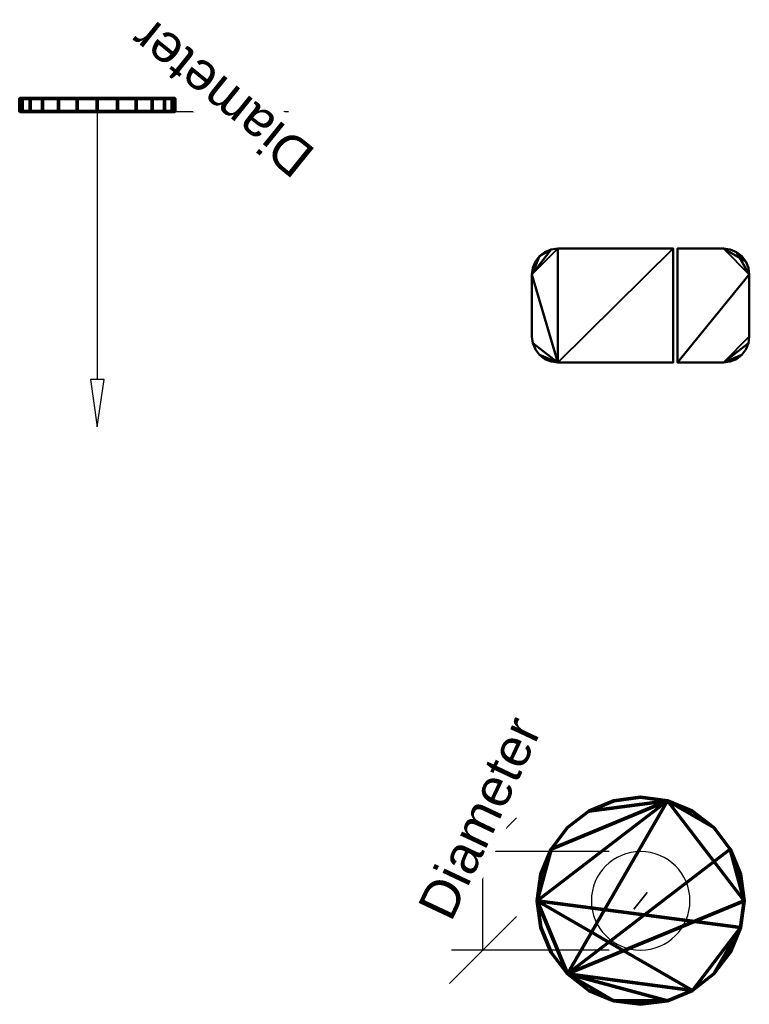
# Model space of a CAD drawing. Header units: millimetres. Extents: x -240 to 203, y -679 to 50.
import ezdxf

# ---------------------------------------------------------------- set-up
doc = ezdxf.new("R2010")
doc.units = ezdxf.units.MM
doc.layers.add('P-SANR-FIXT', color=6, linetype='Continuous', lineweight=30)
doc.styles.add('Arial', font='arial.ttf', dxfattribs={"height": 14.6304})

msp = doc.modelspace()

# ---------------------------------------------------------------- linework, layer by layer
at = {"color": 94, "lineweight": 30}
for p, q in [((-222.7, 0, 180), (-197.3, 0, 180)), ((-210, 0, 167.3), (-210, 0, 192.7))]:
    msp.add_line(p, q, dxfattribs=at)
at = {"color": 5, "lineweight": 30}
for p, q in [((-210, 0, 180), (-210, -103.63, 180)), ((0, -305), (0, -305, -103.63))]:
    msp.add_line(p, q, dxfattribs=at)
at = {"color": 1, "lineweight": 30}
for p, q in [((-197.81, 0, 192.7), (-136.85, 0, 192.7)), ((-197.81, 0, 167.3), (-136.85, 0, 167.3)), ((-161.98, 0, 205.64), (-136.1, 0, 179.76)), ((-161.98, 0, 180.24), (-136.1, 0, 154.36)), ((-149.04, 0, 167.3), (-149.04, 0, 192.7)), ((-48.02, -273.01), (-73.9, -298.89)), ((-12.19, -285.95), (-73.15, -285.95)), ((-60.96, -324.05), (-60.96, -285.95)), ((-48.02, -311.11), (-73.9, -336.99)), ((-12.19, -324.05), (-73.15, -324.05))]:
    msp.add_line(p, q, dxfattribs=at)
at = {"color": 5, "lineweight": 30}
for points in [[(-210, -121.92, 180), (-207.31, -103.63, 176.82), (-212.69, -103.63, 183.18), (-210, -121.92, 180)], [(0, -305, -121.92), (2.57, -301.82, -103.63), (-2.57, -308.18, -103.63), (0, -305, -121.92)]]:
    msp.add_polyline3d(points, dxfattribs=at)
at = {"color": 94, "lineweight": 30, "extrusion": (0, -1, 0)}
msp.add_circle((-210, 180), 12.7, dxfattribs=at)
at = {"color": 94, "lineweight": 30, "extrusion": (0, 0, -1)}
msp.add_circle((0, -305), 19.05, dxfattribs=at)

# ---------------------------------------------------------------- meshes
at = {"color": 8, "lineweight": 70}
mesh = msp.add_polyface(dxfattribs=at)
corners = [(-240, 5, 180), (-238.98, 5, 187.76), (-235.98, 5, 195), (-231.21, 5, 201.21), (-225, 5, 205.98), (-217.76, 5, 208.98), (-210, 5, 210), (-202.24, 5, 208.98), (-195, 5, 205.98), (-188.79, 5, 201.21), (-184.02, 5, 195), (-181.02, 5, 187.76), (-180, 5, 180), (-181.02, 5, 172.24), (-184.02, 5, 165), (-188.79, 5, 158.79), (-195, 5, 154.02), (-202.24, 5, 151.02), (-210, 5, 150), (-217.76, 5, 151.02), (-225, 5, 154.02), (-231.21, 5, 158.79), (-235.98, 5, 165), (-238.98, 5, 172.24)]
mesh.append_faces([[corners[k] for k in face] for face in [(7, 5, 6), (13, 11, 12)]], dxfattribs={"vtx0": -1, "color": 8})
mesh.append_faces([[corners[k] for k in face] for face in [(22, 14, 17, 21)]], dxfattribs={"vtx0": -1, "vtx1": -1, "vtx2": -1, "color": 8})
mesh.append_faces([[corners[k] for k in face] for face in [(7, 22, 2, 5)]], dxfattribs={"vtx0": -1, "vtx1": -1, "vtx2": -1, "vtx3": -1, "color": 8})
mesh.append_faces([[corners[k] for k in face] for face in [(13, 7, 10, 11)]], dxfattribs={"vtx0": -1, "vtx1": -1, "vtx3": -1, "color": 8})
mesh.append_faces([[corners[k] for k in face] for face in [(7, 13, 14, 22)]], dxfattribs={"vtx0": -1, "vtx2": -1, "vtx3": -1, "color": 8})
mesh.append_faces([[corners[k] for k in face] for face in [(22, 0, 1, 2)]], dxfattribs={"vtx0": -1, "vtx3": -1, "color": 8})
mesh.append_faces([[corners[k] for k in face] for face in [(23, 0, 22), (18, 19, 17)]], dxfattribs={"vtx1": -1, "color": 8})
mesh.append_faces([[corners[k] for k in face] for face in [(3, 4, 5, 2), (15, 16, 17, 14)]], dxfattribs={"vtx2": -1, "color": 8})
mesh.append_faces([[corners[k] for k in face] for face in [(19, 20, 21, 17)]], dxfattribs={"vtx2": -1, "vtx3": -1, "color": 8})
mesh.append_faces([[corners[k] for k in face] for face in [(7, 8, 9, 10)]], dxfattribs={"vtx3": -1, "color": 8})
mesh = msp.add_polyface(dxfattribs=at)
corners = [(-180, 0, 180), (-181.02, 0, 172.24), (-184.02, 0, 165), (-188.79, 0, 158.79), (-195, 0, 154.02), (-202.24, 0, 151.02), (-210, 0, 150), (-217.76, 0, 151.02), (-225, 0, 154.02), (-231.21, 0, 158.79), (-235.98, 0, 165), (-238.98, 0, 172.24), (-240, 0, 180), (-240, 5, 180), (-238.98, 5, 172.24), (-235.98, 5, 165), (-231.21, 5, 158.79), (-225, 5, 154.02), (-217.76, 5, 151.02), (-210, 5, 150), (-202.24, 5, 151.02), (-195, 5, 154.02), (-188.79, 5, 158.79), (-184.02, 5, 165), (-181.02, 5, 172.24), (-180, 5, 180)]
mesh.append_faces([[corners[k] for k in face] for face in [(13, 14, 11, 12), (0, 1, 24, 25)]], dxfattribs={"vtx1": -1, "color": 8})
mesh.append_faces([[corners[k] for k in face] for face in [(14, 15, 10, 11), (16, 17, 8, 9), (15, 16, 9, 10), (17, 18, 7, 8), (6, 7, 18, 19), (19, 20, 5, 6), (20, 21, 4, 5), (22, 23, 2, 3), (21, 22, 3, 4), (23, 24, 1, 2)]], dxfattribs={"vtx1": -1, "vtx3": -1, "color": 8})
mesh = msp.add_polyface(dxfattribs=at)
corners = [(-240, 0, 180), (-238.98, 0, 187.76), (-235.98, 0, 195), (-231.21, 0, 201.21), (-225, 0, 205.98), (-217.76, 0, 208.98), (-210, 0, 210), (-202.24, 0, 208.98), (-195, 0, 205.98), (-188.79, 0, 201.21), (-184.02, 0, 195), (-181.02, 0, 187.76), (-180, 0, 180), (-180, 5, 180), (-181.02, 5, 187.76), (-184.02, 5, 195), (-188.79, 5, 201.21), (-195, 5, 205.98), (-202.24, 5, 208.98), (-210, 5, 210), (-217.76, 5, 208.98), (-225, 5, 205.98), (-231.21, 5, 201.21), (-235.98, 5, 195), (-238.98, 5, 187.76), (-240, 5, 180)]
mesh.append_faces([[corners[k] for k in face] for face in [(13, 14, 11, 12), (0, 1, 24, 25)]], dxfattribs={"vtx1": -1, "color": 8})
mesh.append_faces([[corners[k] for k in face] for face in [(14, 15, 10, 11), (16, 17, 8, 9), (15, 16, 9, 10), (17, 18, 7, 8), (6, 7, 18, 19), (19, 20, 5, 6), (20, 21, 4, 5), (22, 23, 2, 3), (21, 22, 3, 4), (23, 24, 1, 2)]], dxfattribs={"vtx1": -1, "vtx3": -1, "color": 8})
mesh = msp.add_polyface(dxfattribs=at)
corners = [(-240, 0, 180), (-238.98, 0, 172.24), (-235.98, 0, 165), (-231.21, 0, 158.79), (-225, 0, 154.02), (-217.76, 0, 151.02), (-210, 0, 150), (-202.24, 0, 151.02), (-195, 0, 154.02), (-188.79, 0, 158.79), (-184.02, 0, 165), (-181.02, 0, 172.24), (-180, 0, 180), (-181.02, 0, 187.76), (-184.02, 0, 195), (-188.79, 0, 201.21), (-195, 0, 205.98), (-202.24, 0, 208.98), (-210, 0, 210), (-217.76, 0, 208.98), (-225, 0, 205.98), (-231.21, 0, 201.21), (-235.98, 0, 195), (-238.98, 0, 187.76)]
mesh.append_faces([[corners[k] for k in face] for face in [(17, 14, 15, 16)]], dxfattribs={"vtx0": -1, "color": 8})
mesh.append_faces([[corners[k] for k in face] for face in [(10, 17, 2, 7)]], dxfattribs={"vtx0": -1, "vtx1": -1, "vtx2": -1, "vtx3": -1, "color": 8})
mesh.append_faces([[corners[k] for k in face] for face in [(2, 17, 22, 23)]], dxfattribs={"vtx0": -1, "vtx1": -1, "vtx3": -1, "color": 8})
mesh.append_faces([[corners[k] for k in face] for face in [(7, 2, 3)]], dxfattribs={"vtx0": -1, "vtx2": -1, "color": 8})
mesh.append_faces([[corners[k] for k in face] for face in [(17, 10, 11, 14)]], dxfattribs={"vtx0": -1, "vtx2": -1, "vtx3": -1, "color": 8})
mesh.append_faces([[corners[k] for k in face] for face in [(5, 6, 7), (0, 1, 2, 23)]], dxfattribs={"vtx2": -1, "color": 8})
mesh.append_faces([[corners[k] for k in face] for face in [(3, 4, 5, 7), (17, 18, 19, 22)]], dxfattribs={"vtx2": -1, "vtx3": -1, "color": 8})
mesh.append_faces([[corners[k] for k in face] for face in [(7, 8, 9, 10), (11, 12, 13, 14), (19, 20, 21, 22)]], dxfattribs={"vtx3": -1, "color": 8})
mesh = msp.add_polyface(dxfattribs=at)
corners = [(-40, -305, 5), (-38.64, -315.35, 5), (-34.64, -325, 5), (-28.28, -333.28, 5), (-20, -339.64, 5), (-10.35, -343.64, 5), (0, -345, 5), (10.35, -343.64, 5), (20, -339.64, 5), (28.28, -333.28, 5), (34.64, -325, 5), (38.64, -315.35, 5), (40, -305, 5), (38.64, -294.65, 5), (34.64, -285, 5), (28.28, -276.72, 5), (20, -270.36, 5), (10.35, -266.36, 5), (0, -265, 5), (-10.35, -266.36, 5), (-20, -270.36, 5), (-28.28, -276.72, 5), (-34.64, -285, 5), (-38.64, -294.65, 5)]
mesh.append_faces([[corners[k] for k in face] for face in [(11, 9, 10), (5, 3, 4), (17, 15, 16)]], dxfattribs={"vtx0": -1, "color": 8})
mesh.append_faces([[corners[k] for k in face] for face in [(17, 12, 14, 15)]], dxfattribs={"vtx0": -1, "vtx1": -1, "vtx3": -1, "color": 8})
mesh.append_faces([[corners[k] for k in face] for face in [(3, 7, 8, 0), (0, 11, 12, 17)]], dxfattribs={"vtx0": -1, "vtx2": -1, "vtx3": -1, "color": 8})
mesh.append_faces([[corners[k] for k in face] for face in [(8, 9, 11, 0)]], dxfattribs={"vtx1": -1, "vtx2": -1, "vtx3": -1, "color": 8})
mesh.append_faces([[corners[k] for k in face] for face in [(1, 2, 3, 0), (12, 13, 14)]], dxfattribs={"vtx2": -1, "color": 8})
mesh.append_faces([[corners[k] for k in face] for face in [(5, 6, 7, 3), (22, 23, 0, 17), (20, 21, 22, 17)]], dxfattribs={"vtx2": -1, "vtx3": -1, "color": 8})
mesh.append_faces([[corners[k] for k in face] for face in [(17, 18, 19, 20)]], dxfattribs={"vtx3": -1, "color": 8})
mesh = msp.add_polyface(dxfattribs=at)
corners = [(-40, -305), (-38.64, -294.65), (-34.64, -285), (-28.28, -276.72), (-20, -270.36), (-10.35, -266.36), (0, -265), (10.35, -266.36), (20, -270.36), (28.28, -276.72), (34.64, -285), (38.64, -294.65), (40, -305), (38.64, -315.35), (34.64, -325), (28.28, -333.28), (20, -339.64), (10.35, -343.64), (0, -345), (-10.35, -343.64), (-20, -339.64), (-28.28, -333.28), (-34.64, -325), (-38.64, -315.35)]
mesh.append_faces([[corners[k] for k in face] for face in [(9, 7, 8), (2, 0, 1), (21, 19, 20)]], dxfattribs={"vtx0": -1, "color": 8})
mesh.append_faces([[corners[k] for k in face] for face in [(10, 21, 7, 9)]], dxfattribs={"vtx0": -1, "vtx1": -1, "vtx2": -1, "color": 8})
mesh.append_faces([[corners[k] for k in face] for face in [(2, 7, 21, 0)]], dxfattribs={"vtx0": -1, "vtx1": -1, "vtx2": -1, "vtx3": -1, "color": 8})
mesh.append_faces([[corners[k] for k in face] for face in [(21, 16, 17, 19)]], dxfattribs={"vtx0": -1, "vtx2": -1, "vtx3": -1, "color": 8})
mesh.append_faces([[corners[k] for k in face] for face in [(21, 10, 11, 12)]], dxfattribs={"vtx0": -1, "vtx3": -1, "color": 8})
mesh.append_faces([[corners[k] for k in face] for face in [(18, 19, 17)]], dxfattribs={"vtx1": -1, "color": 8})
mesh.append_faces([[corners[k] for k in face] for face in [(12, 13, 16, 21)]], dxfattribs={"vtx1": -1, "vtx2": -1, "vtx3": -1, "color": 8})
mesh.append_faces([[corners[k] for k in face] for face in [(5, 6, 7, 4)]], dxfattribs={"vtx2": -1, "color": 8})
mesh.append_faces([[corners[k] for k in face] for face in [(2, 3, 4, 7)]], dxfattribs={"vtx2": -1, "vtx3": -1, "color": 8})
mesh.append_faces([[corners[k] for k in face] for face in [(13, 14, 15, 16), (21, 22, 23, 0)]], dxfattribs={"vtx3": -1, "color": 8})
mesh = msp.add_polyface(dxfattribs=at)
corners = [(-40, -305, 5), (-38.64, -294.65, 5), (-34.64, -285, 5), (-28.28, -276.72, 5), (-20, -270.36, 5), (-10.35, -266.36, 5), (0, -265, 5), (10.35, -266.36, 5), (20, -270.36, 5), (28.28, -276.72, 5), (34.64, -285, 5), (38.64, -294.65, 5), (40, -305, 5), (40, -305), (38.64, -294.65), (34.64, -285), (28.28, -276.72), (20, -270.36), (10.35, -266.36), (0, -265), (-10.35, -266.36), (-20, -270.36), (-28.28, -276.72), (-34.64, -285), (-38.64, -294.65), (-40, -305)]
mesh.append_faces([[corners[k] for k in face] for face in [(13, 14, 11, 12), (0, 1, 24, 25)]], dxfattribs={"vtx1": -1, "color": 8})
mesh.append_faces([[corners[k] for k in face] for face in [(14, 15, 10, 11), (16, 17, 8, 9), (15, 16, 9, 10), (17, 18, 7, 8), (6, 7, 18, 19), (19, 20, 5, 6), (20, 21, 4, 5), (22, 23, 2, 3), (21, 22, 3, 4), (23, 24, 1, 2)]], dxfattribs={"vtx1": -1, "vtx3": -1, "color": 8})
mesh = msp.add_polyface(dxfattribs=at)
corners = [(40, -305, 5), (38.64, -315.35, 5), (34.64, -325, 5), (28.28, -333.28, 5), (20, -339.64, 5), (10.35, -343.64, 5), (0, -345, 5), (-10.35, -343.64, 5), (-20, -339.64, 5), (-28.28, -333.28, 5), (-34.64, -325, 5), (-38.64, -315.35, 5), (-40, -305, 5), (-40, -305), (-38.64, -315.35), (-34.64, -325), (-28.28, -333.28), (-20, -339.64), (-10.35, -343.64), (0, -345), (10.35, -343.64), (20, -339.64), (28.28, -333.28), (34.64, -325), (38.64, -315.35), (40, -305)]
mesh.append_faces([[corners[k] for k in face] for face in [(13, 14, 11, 12), (0, 1, 24, 25)]], dxfattribs={"vtx1": -1, "color": 8})
mesh.append_faces([[corners[k] for k in face] for face in [(14, 15, 10, 11), (16, 17, 8, 9), (15, 16, 9, 10), (17, 18, 7, 8), (6, 7, 18, 19), (19, 20, 5, 6), (20, 21, 4, 5), (22, 23, 2, 3), (21, 22, 3, 4), (23, 24, 1, 2)]], dxfattribs={"vtx1": -1, "vtx3": -1, "color": 8})
at = {"layer": 'P-SANR-FIXT', "lineweight": 40}
mesh = msp.add_polyface(dxfattribs=at)
corners = [(12.61, -53, 780), (-32, -53, 780), (-34.59, -53.34, 780), (-37, -54.34, 780), (-39.07, -55.93, 780), (-40.66, -58, 780), (-41.66, -60.41, 780), (-42, -63, 780), (-42, -87, 780), (-41.66, -89.59, 780), (-40.66, -92, 780), (-39.07, -94.07, 780), (-37, -95.66, 780), (-34.59, -96.66, 780), (-32, -97, 780), (12.61, -97, 780), (14.21, -53, 780), (14.21, -97, 780), (32, -97, 780), (34.59, -96.66, 780), (37, -95.66, 780), (39.07, -94.07, 780), (40.66, -92, 780), (41.66, -89.59, 780), (42, -87, 780), (42, -63, 780), (41.66, -60.41, 780), (40.66, -58, 780), (39.07, -55.93, 780), (37, -54.34, 780), (34.59, -53.34, 780), (32, -53, 780)]
mesh.append_faces([[corners[k] for k in face] for face in [(29, 27, 28)]], dxfattribs={"vtx0": -1})
mesh.append_faces([[corners[k] for k in face] for face in [(23, 18, 21, 22)]], dxfattribs={"vtx0": -1, "vtx1": -1})
mesh.append_faces([[corners[k] for k in face] for face in [(18, 23, 24)]], dxfattribs={"vtx0": -1, "vtx2": -1})
mesh.append_faces([[corners[k] for k in face] for face in [(7, 2, 3, 4), (14, 7, 8, 9), (25, 31, 16, 17)]], dxfattribs={"vtx0": -1, "vtx3": -1})
mesh.append_faces([[corners[k] for k in face] for face in [(1, 2, 7, 14)]], dxfattribs={"vtx1": -1, "vtx2": -1, "vtx3": -1})
mesh.append_faces([[corners[k] for k in face] for face in [(24, 25, 17, 18)]], dxfattribs={"vtx1": -1, "vtx3": -1})
mesh.append_faces([[corners[k] for k in face] for face in [(15, 0, 1, 14)]], dxfattribs={"vtx2": -1})
mesh.append_faces([[corners[k] for k in face] for face in [(9, 10, 11, 14), (25, 26, 27, 29), (29, 30, 31, 25)]], dxfattribs={"vtx2": -1, "vtx3": -1})
mesh.append_faces([[corners[k] for k in face] for face in [(11, 12, 13, 14), (4, 5, 6, 7), (18, 19, 20, 21)]], dxfattribs={"vtx3": -1})
mesh = msp.add_polyface(dxfattribs=at)
corners = [(12.61, -53, 768), (12.61, -97, 768), (-32, -97, 768), (-34.59, -96.66, 768), (-37, -95.66, 768), (-39.07, -94.07, 768), (-40.66, -92, 768), (-41.66, -89.59, 768), (-42, -87, 768), (-42, -63, 768), (-41.66, -60.41, 768), (-40.66, -58, 768), (-39.07, -55.93, 768), (-37, -54.34, 768), (-34.59, -53.34, 768), (-32, -53, 768), (14.21, -53, 768), (32, -53, 768), (34.59, -53.34, 768), (37, -54.34, 768), (39.07, -55.93, 768), (40.66, -58, 768), (41.66, -60.41, 768), (42, -63, 768), (42, -87, 768), (41.66, -89.59, 768), (40.66, -92, 768), (39.07, -94.07, 768), (37, -95.66, 768), (34.59, -96.66, 768), (32, -97, 768), (14.21, -97, 768)]
mesh.append_faces([[corners[k] for k in face] for face in [(12, 9, 10, 11)]], dxfattribs={"vtx0": -1})
mesh.append_faces([[corners[k] for k in face] for face in [(7, 2, 5, 6), (23, 17, 21, 22)]], dxfattribs={"vtx0": -1, "vtx1": -1})
mesh.append_faces([[corners[k] for k in face] for face in [(9, 12, 14, 15), (2, 9, 15, 0)]], dxfattribs={"vtx0": -1, "vtx1": -1, "vtx3": -1})
mesh.append_faces([[corners[k] for k in face] for face in [(24, 30, 31, 23)]], dxfattribs={"vtx0": -1, "vtx2": -1})
mesh.append_faces([[corners[k] for k in face] for face in [(23, 31, 16, 17)]], dxfattribs={"vtx0": -1, "vtx3": -1})
mesh.append_faces([[corners[k] for k in face] for face in [(13, 14, 12)]], dxfattribs={"vtx1": -1})
mesh.append_faces([[corners[k] for k in face] for face in [(8, 9, 2, 7), (24, 25, 30)]], dxfattribs={"vtx1": -1, "vtx2": -1})
mesh.append_faces([[corners[k] for k in face] for face in [(3, 4, 5, 2), (0, 1, 2), (28, 29, 30, 27), (19, 20, 21)]], dxfattribs={"vtx2": -1})
mesh.append_faces([[corners[k] for k in face] for face in [(17, 18, 19, 21), (25, 26, 27, 30)]], dxfattribs={"vtx2": -1, "vtx3": -1})
mesh = msp.add_polyface(dxfattribs=at)
corners = [(-42, -63, 780), (-41.66, -60.41, 780), (-40.66, -58, 780), (-39.07, -55.93, 780), (-37, -54.34, 780), (-34.59, -53.34, 780), (-32, -53, 780), (-32, -53, 768), (-34.59, -53.34, 768), (-37, -54.34, 768), (-39.07, -55.93, 768), (-40.66, -58, 768), (-41.66, -60.41, 768), (-42, -63, 768)]
mesh.append_faces([[corners[k] for k in face] for face in [(7, 8, 5, 6), (0, 1, 12, 13)]], dxfattribs={"vtx1": -1})
mesh.append_faces([[corners[k] for k in face] for face in [(8, 9, 4, 5), (3, 4, 9, 10), (10, 11, 2, 3), (11, 12, 1, 2)]], dxfattribs={"vtx1": -1, "vtx3": -1})
mesh = msp.add_polyface(dxfattribs=at)
corners = [(12.61, -53, 780), (12.61, -53, 768), (-32, -53, 768), (-32, -53, 780)]
mesh.append_faces([[corners[k] for k in face] for face in [(0, 1, 2, 3)]])
mesh = msp.add_polyface(dxfattribs=at)
corners = [(12.61, -97, 780), (12.61, -97, 768), (12.61, -53, 768), (12.61, -53, 780)]
mesh.append_faces([[corners[k] for k in face] for face in [(0, 1, 2, 3)]])
mesh = msp.add_polyface(dxfattribs=at)
corners = [(14.21, -53, 780), (14.21, -53, 768), (14.21, -97, 768), (14.21, -97, 780)]
mesh.append_faces([[corners[k] for k in face] for face in [(0, 1, 2, 3)]])
mesh = msp.add_polyface(dxfattribs=at)
corners = [(32, -53, 780), (32, -53, 768), (14.21, -53, 768), (14.21, -53, 780)]
mesh.append_faces([[corners[k] for k in face] for face in [(0, 1, 2, 3)]])
mesh = msp.add_polyface(dxfattribs=at)
corners = [(32, -53, 780), (34.59, -53.34, 780), (37, -54.34, 780), (39.07, -55.93, 780), (40.66, -58, 780), (41.66, -60.41, 780), (42, -63, 780), (42, -63, 768), (41.66, -60.41, 768), (40.66, -58, 768), (39.07, -55.93, 768), (37, -54.34, 768), (34.59, -53.34, 768), (32, -53, 768)]
mesh.append_faces([[corners[k] for k in face] for face in [(7, 8, 5, 6)]], dxfattribs={"vtx1": -1})
mesh.append_faces([[corners[k] for k in face] for face in [(8, 9, 4, 5), (3, 4, 9, 10), (11, 12, 1, 2), (2, 3, 10, 11)]], dxfattribs={"vtx1": -1, "vtx3": -1})
mesh.append_faces([[corners[k] for k in face] for face in [(12, 13, 0, 1)]], dxfattribs={"vtx3": -1})
mesh = msp.add_polyface(dxfattribs=at)
corners = [(-42, -63, 780), (-42, -63, 768), (-42, -87, 768), (-42, -87, 780)]
mesh.append_faces([[corners[k] for k in face] for face in [(0, 1, 2, 3)]])
mesh = msp.add_polyface(dxfattribs=at)
corners = [(42, -87, 780), (42, -87, 768), (42, -63, 768), (42, -63, 780)]
mesh.append_faces([[corners[k] for k in face] for face in [(0, 1, 2, 3)]])
mesh = msp.add_polyface(dxfattribs=at)
corners = [(-32, -97, 780), (-34.59, -96.66, 780), (-37, -95.66, 780), (-39.07, -94.07, 780), (-40.66, -92, 780), (-41.66, -89.59, 780), (-42, -87, 780), (-42, -87, 768), (-41.66, -89.59, 768), (-40.66, -92, 768), (-39.07, -94.07, 768), (-37, -95.66, 768), (-34.59, -96.66, 768), (-32, -97, 768)]
mesh.append_faces([[corners[k] for k in face] for face in [(7, 8, 5, 6), (0, 1, 12, 13)]], dxfattribs={"vtx1": -1})
mesh.append_faces([[corners[k] for k in face] for face in [(8, 9, 4, 5), (3, 4, 9, 10), (10, 11, 2, 3), (11, 12, 1, 2)]], dxfattribs={"vtx1": -1, "vtx3": -1})
mesh = msp.add_polyface(dxfattribs=at)
corners = [(42, -87, 780), (41.66, -89.59, 780), (40.66, -92, 780), (39.07, -94.07, 780), (37, -95.66, 780), (34.59, -96.66, 780), (32, -97, 780), (32, -97, 768), (34.59, -96.66, 768), (37, -95.66, 768), (39.07, -94.07, 768), (40.66, -92, 768), (41.66, -89.59, 768), (42, -87, 768)]
mesh.append_faces([[corners[k] for k in face] for face in [(7, 8, 5, 6)]], dxfattribs={"vtx1": -1})
mesh.append_faces([[corners[k] for k in face] for face in [(8, 9, 4, 5), (3, 4, 9, 10), (11, 12, 1, 2), (2, 3, 10, 11)]], dxfattribs={"vtx1": -1, "vtx3": -1})
mesh.append_faces([[corners[k] for k in face] for face in [(12, 13, 0, 1)]], dxfattribs={"vtx3": -1})
mesh = msp.add_polyface(dxfattribs=at)
corners = [(-32, -97, 780), (-32, -97, 768), (12.61, -97, 768), (12.61, -97, 780)]
mesh.append_faces([[corners[k] for k in face] for face in [(0, 1, 2, 3)]])
mesh = msp.add_polyface(dxfattribs=at)
corners = [(14.21, -97, 780), (14.21, -97, 768), (32, -97, 768), (32, -97, 780)]
mesh.append_faces([[corners[k] for k in face] for face in [(0, 1, 2, 3)]])

# ---------------------------------------------------------------- next in the draw order: texts
at = {"color": 5, "lineweight": 30, "char_height": 14.63, "width": 99.2058, "attachment_point": 2, "line_spacing_factor": 0.941778, "style": 'Arial', "bg_fill": 3, "box_fill_scale": 1.25, "bg_fill_color": 256, "bg_fill_true_color": 13158600, "bg_fill_transparency": 0}
for insert, rotation in [((-166.45, -0.5, 214.53), 141.0599), ((-68.84, -269.82, 28.52), 64.7739)]:
    msp.add_mtext('Diameter', dxfattribs=dict(at, insert=insert, rotation=rotation))

doc.saveas('drawing.dxf')
